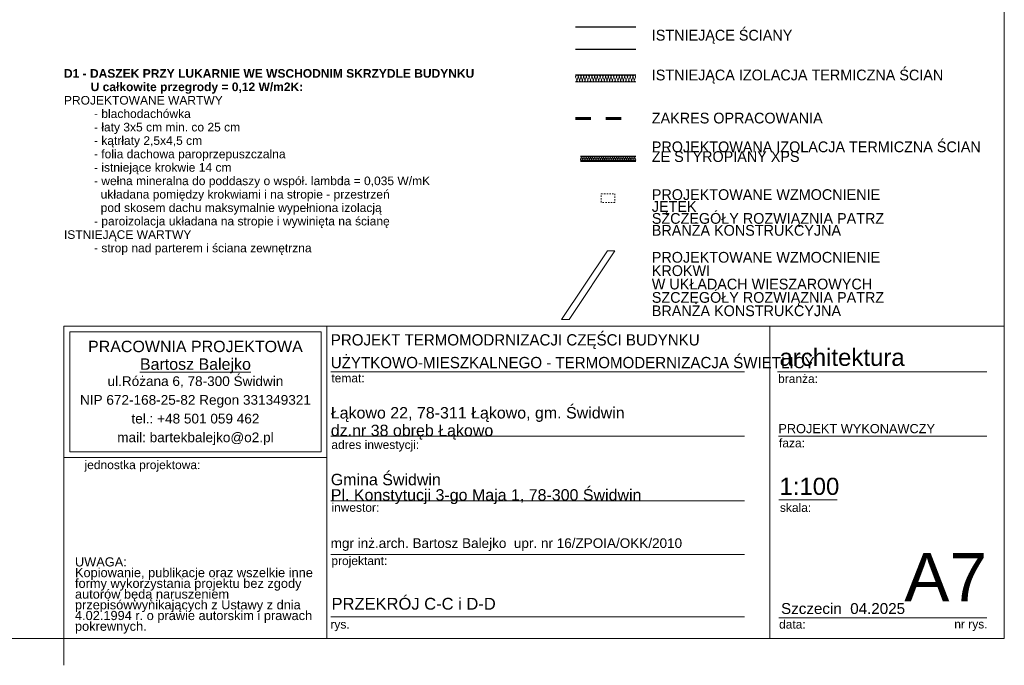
# Model space of a CAD drawing. Extents: x -723047 to -356759, y -30024 to 53940.
# Tile 37 of 121: x -649357 to -631033, y -27077 to -15064. Entities that reach past the tile are written whole.
import ezdxf

# ---------------------------------------------------------------- set-up
doc = ezdxf.new("R2010")
doc.units = 0
doc.header["$MEASUREMENT"] = 0
doc.linetypes.add('Dashed', pattern=[564.444447, 282.222223, -282.222223])
doc.linetypes.add('Hidden Line', pattern=[50, 25, -25])
for name, color, linetype, lineweight in [('Arch konstrukcja dachu_Nr_Pióra__46', 5, 'Continuous', 13), ('Arch opisy_Nr_Pióra__6', 7, 'Continuous', 13), ('ARCH TABELA_Nr_Pióra__1', 7, 'Continuous', 25), ('ARCH TABELA_Nr_Pióra__21', 7, 'Continuous', 9), ('ARCH TABELA_Nr_Pióra__7', 7, 'Continuous', 13), ('INWENT OPISY_Nr_Pióra__21', 7, 'Continuous', 9), ('INWENT.ŚCIANY_Nr_Pióra__1', 7, 'Continuous', 25), ('INWENT.ŚCIANY_Nr_Pióra__20', 1, 'Continuous', 60), ('INWENT.ŚCIANY_Nr_Pióra__21', 7, 'Continuous', 9)]:
    doc.layers.add(name, color=color, linetype=linetype, lineweight=lineweight)
doc.layers.add('Inwent Izolacje', color=7, linetype='Continuous')
for name, color, linetype, lineweight, true_color in [('Inwent Izolacje_Nr_Pióra__2', 7, 'Continuous', 13, 0x7f7f7f), ('Inwent Izolacje_Nr_Pióra__29', 7, 'Continuous', 9, 0x3dad99), ('INWENT.ŚCIANY_Nr_Pióra__3', 7, 'Continuous', 13, 0xff6600)]:
    doc.layers.add(name, color=color, linetype=linetype, lineweight=lineweight, true_color=true_color)
doc.styles.add('GENERATED_STYLE_11', font='arial.ttf')
doc.styles.add('GENERATED_STYLE_4', font='txt')
doc.styles.add('GENERATED_STYLE_6', font='arial.ttf')
doc.styles.add('GENERATED_STYLE_7', font='arial.ttf')
doc.styles.add('GENERATED_STYLE_8', font='arial.ttf')

# ---------------------------------------------------------------- blocks, each defined once
blk = doc.blocks.new('Izolacja cieplna 14_264', base_point=(-639013, -16218))
at = {"layer": 'Inwent Izolacje_Nr_Pióra__2', "linetype": 'Continuous'}
for p, q in [((-639011, -16134), (-638990, -16183)), ((-638985, -16183), (-638964, -16134)), ((-638960, -16134), (-638939, -16183)), ((-638935, -16183), (-638913, -16134)), ((-638909, -16134), (-638888, -16183)), ((-638884, -16183), (-638862, -16134)), ((-638858, -16134), (-638837, -16183)), ((-638833, -16183), (-638812, -16134)), ((-638807, -16134), (-638786, -16183)), ((-638782, -16183), (-638761, -16134)), ((-638756, -16134), (-638735, -16183)), ((-638731, -16183), (-638710, -16134)), ((-638705, -16134), (-638684, -16183)), ((-638680, -16183), (-638659, -16134)), ((-638655, -16134), (-638633, -16183)), ((-638629, -16183), (-638608, -16134)), ((-638604, -16134), (-638582, -16183)), ((-638578, -16183), (-638557, -16134)), ((-638553, -16134), (-638532, -16183)), ((-638527, -16183), (-638506, -16134)), ((-638502, -16134), (-638481, -16183)), ((-638476, -16183), (-638455, -16134)), ((-638451, -16134), (-638430, -16183)), ((-638425, -16183), (-638404, -16134)), ((-638400, -16134), (-638379, -16183)), ((-638375, -16183), (-638353, -16134)), ((-638349, -16134), (-638328, -16183)), ((-638324, -16183), (-638302, -16134)), ((-638298, -16134), (-638277, -16183)), ((-638273, -16183), (-638252, -16134)), ((-638247, -16134), (-638226, -16183)), ((-638222, -16183), (-638201, -16134)), ((-638196, -16134), (-638175, -16183)), ((-638171, -16183), (-638150, -16134)), ((-638145, -16134), (-638124, -16183)), ((-638120, -16183), (-638099, -16134)), ((-638095, -16134), (-638073, -16183)), ((-638069, -16183), (-638048, -16134)), ((-638044, -16134), (-638022, -16183)), ((-638018, -16183), (-637997, -16134)), ((-637993, -16134), (-637972, -16183)), ((-637967, -16183), (-637946, -16134)), ((-637942, -16134), (-637921, -16183)), ((-637916, -16183), (-637895, -16134))]:
    blk.add_line(p, q, dxfattribs=at)
for centre, start_param, end_param in [((-638988, -16124), 4.299595, 8.266775), ((-638937, -16124), 4.299595, 8.266775), ((-638886, -16124), 4.299595, 8.266775), ((-638835, -16124), 4.299595, 8.266775), ((-638784, -16124), 4.299595, 8.266775), ((-638733, -16124), 4.299595, 8.266775), ((-638682, -16124), 4.299595, 8.266775), ((-638631, -16124), 4.299595, 8.266775), ((-638580, -16124), 4.299595, 8.266775), ((-638529, -16124), 4.299595, 8.266775), ((-638479, -16124), 4.299595, 8.266775), ((-638428, -16124), 4.299595, 8.266775), ((-638377, -16124), 4.299595, 8.266775), ((-638326, -16124), 4.299595, 8.266775), ((-638275, -16124), 4.299595, 8.266775), ((-638224, -16124), 4.299595, 8.266775), ((-638173, -16124), 4.299595, 8.266775), ((-638122, -16124), 4.299595, 8.266775), ((-638071, -16124), 4.299595, 8.266775), ((-638020, -16124), 4.299595, 8.266775), ((-637969, -16124), 4.299595, 8.266775), ((-637919, -16124), 4.299595, 8.266775), ((-639013, -16193), 3.141593, 5.125182), ((-638962, -16193), 1.158004, 5.125183), ((-638911, -16193), 1.158004, 5.125183), ((-638860, -16193), 1.158004, 5.125183), ((-638809, -16193), 1.158004, 5.125183), ((-638759, -16193), 1.158004, 5.125183), ((-638708, -16193), 1.158004, 5.125183), ((-638657, -16193), 1.158004, 5.125183), ((-638606, -16193), 1.158004, 5.125183), ((-638555, -16193), 1.158004, 5.125183), ((-638504, -16193), 1.158004, 5.125183), ((-638453, -16193), 1.158004, 5.125183), ((-638402, -16193), 1.158004, 5.125183), ((-638351, -16193), 1.158004, 5.125183), ((-638300, -16193), 1.158004, 5.125183), ((-638249, -16193), 1.158004, 5.125183), ((-638199, -16193), 1.158004, 5.125183), ((-638148, -16193), 1.158004, 5.125183), ((-638097, -16193), 1.158004, 5.125183), ((-638046, -16193), 1.158004, 5.125183), ((-637995, -16193), 1.158004, 5.125183), ((-637944, -16193), 1.158004, 5.125183), ((-637893, -16193), 1.158004, 3.141593)]:
    blk.add_ellipse(centre, major_axis=(0, 25.5), ratio=0.997382, start_param=start_param, end_param=end_param, dxfattribs=at)
blk = doc.blocks.new('Izolacja cieplna 14_269', base_point=(-637893, -17601))
at = {"layer": 'Inwent Izolacje_Nr_Pióra__29', "linetype": 'Continuous'}
for p, q in [((-638907, -17625), (-638921, -17657)), ((-638890, -17657), (-638904, -17625)), ((-638873, -17625), (-638887, -17657)), ((-638855, -17657), (-638870, -17625)), ((-638838, -17625), (-638852, -17657)), ((-638821, -17657), (-638835, -17625)), ((-638804, -17625), (-638818, -17657)), ((-638787, -17657), (-638801, -17625)), ((-638770, -17625), (-638784, -17657)), ((-638752, -17657), (-638767, -17625)), ((-638735, -17625), (-638750, -17657)), ((-638718, -17657), (-638732, -17625)), ((-638701, -17625), (-638715, -17657)), ((-638684, -17657), (-638698, -17625)), ((-638667, -17625), (-638681, -17657)), ((-638649, -17657), (-638664, -17625)), ((-638632, -17625), (-638647, -17657)), ((-638615, -17657), (-638629, -17625)), ((-638598, -17625), (-638612, -17657)), ((-638581, -17657), (-638595, -17625)), ((-638564, -17625), (-638578, -17657)), ((-638547, -17657), (-638561, -17625)), ((-638529, -17625), (-638544, -17657)), ((-638512, -17657), (-638526, -17625)), ((-638495, -17625), (-638509, -17657)), ((-638478, -17657), (-638492, -17625)), ((-638461, -17625), (-638475, -17657)), ((-638444, -17657), (-638458, -17625)), ((-638426, -17625), (-638441, -17657)), ((-638409, -17657), (-638424, -17625)), ((-638392, -17625), (-638406, -17657)), ((-638375, -17657), (-638389, -17625)), ((-638358, -17625), (-638372, -17657)), ((-638341, -17657), (-638355, -17625)), ((-638323, -17625), (-638338, -17657)), ((-638306, -17657), (-638321, -17625)), ((-638289, -17625), (-638303, -17657)), ((-638272, -17657), (-638286, -17625)), ((-638255, -17625), (-638269, -17657)), ((-638238, -17657), (-638252, -17625)), ((-638221, -17625), (-638235, -17657)), ((-638203, -17657), (-638218, -17625)), ((-638186, -17625), (-638200, -17657)), ((-638169, -17657), (-638183, -17625)), ((-638152, -17625), (-638166, -17657)), ((-638135, -17657), (-638149, -17625)), ((-638118, -17625), (-638132, -17657)), ((-638100, -17657), (-638115, -17625)), ((-638083, -17625), (-638098, -17657)), ((-638066, -17657), (-638080, -17625)), ((-638049, -17625), (-638063, -17657)), ((-638032, -17657), (-638046, -17625)), ((-638015, -17625), (-638029, -17657)), ((-637997, -17657), (-638012, -17625)), ((-637980, -17625), (-637995, -17657)), ((-637963, -17657), (-637977, -17625)), ((-637946, -17625), (-637960, -17657)), ((-637929, -17657), (-637943, -17625)), ((-637912, -17625), (-637926, -17657)), ((-637894, -17657), (-637909, -17625))]:
    blk.add_line(p, q, dxfattribs=at)
for centre, start_param, end_param in [((-638905, -17664), 5.870392, 9.837571), ((-638923, -17618), 2.7288, 4.712389), ((-638888, -17618), 2.7288, 6.695979), ((-638871, -17664), 5.870392, 9.837571), ((-638854, -17618), 2.7288, 6.695979), ((-638837, -17664), 5.870392, 9.837571), ((-638820, -17618), 2.7288, 6.695979), ((-638802, -17664), 5.870392, 9.837571), ((-638785, -17618), 2.7288, 6.695979), ((-638768, -17664), 5.870392, 9.837571), ((-638751, -17618), 2.7288, 6.695979), ((-638734, -17664), 5.870392, 9.837571), ((-638717, -17618), 2.7288, 6.695979), ((-638699, -17664), 5.870392, 9.837571), ((-638682, -17618), 2.7288, 6.695979), ((-638665, -17664), 5.870392, 9.837571), ((-638648, -17618), 2.7288, 6.695979), ((-638631, -17664), 5.870392, 9.837571), ((-638614, -17618), 2.7288, 6.695979), ((-638597, -17664), 5.870392, 9.837571), ((-638579, -17618), 2.7288, 6.695979), ((-638562, -17664), 5.870392, 9.837571), ((-638545, -17618), 2.7288, 6.695979), ((-638528, -17664), 5.870392, 9.837571), ((-638511, -17618), 2.7288, 6.695979), ((-638494, -17664), 5.870392, 9.837571), ((-638476, -17618), 2.7288, 6.695979), ((-638459, -17664), 5.870392, 9.837571), ((-638442, -17618), 2.7288, 6.695979), ((-638425, -17664), 5.870392, 9.837571), ((-638408, -17618), 2.7288, 6.695979), ((-638391, -17664), 5.870392, 9.837571), ((-638373, -17618), 2.7288, 6.695979), ((-638356, -17664), 5.870392, 9.837571), ((-638339, -17618), 2.7288, 6.695979), ((-638322, -17664), 5.870392, 9.837571), ((-638305, -17618), 2.7288, 6.695979), ((-638288, -17664), 5.870392, 9.837571), ((-638271, -17618), 2.7288, 6.695979), ((-638253, -17664), 5.870392, 9.837571), ((-638236, -17618), 2.7288, 6.695979), ((-638219, -17664), 5.870392, 9.837571), ((-638202, -17618), 2.7288, 6.695979), ((-638185, -17664), 5.870392, 9.837571), ((-638168, -17618), 2.7288, 6.695979), ((-638150, -17664), 5.870392, 9.837571), ((-638133, -17618), 2.7288, 6.695979), ((-638116, -17664), 5.870392, 9.837571), ((-638099, -17618), 2.7288, 6.695979), ((-638082, -17664), 5.870392, 9.837571), ((-638065, -17618), 2.7288, 6.695979), ((-638047, -17664), 5.870392, 9.837571), ((-638030, -17618), 2.7288, 6.695979), ((-638013, -17664), 5.870392, 9.837571), ((-637996, -17618), 2.7288, 6.695979), ((-637979, -17664), 5.870392, 9.837571), ((-637962, -17618), 2.7288, 6.695979), ((-637945, -17664), 5.870392, 9.837571), ((-637927, -17618), 2.7288, 6.695979), ((-637910, -17664), 5.870392, 9.837571), ((-637893, -17618), 4.712389, 6.695979)]:
    blk.add_ellipse(centre, major_axis=(-17.2, 0), ratio=0.991596, start_param=start_param, end_param=end_param, dxfattribs=at)

msp = doc.modelspace()

# ---------------------------------------------------------------- linework, layer by layer
at = {"layer": 'Arch konstrukcja dachu_Nr_Pióra__46', "linetype": 'Hidden Line'}
for p, q in [((-638532.8, -18462.3), (-638532.8, -18302.3)), ((-638532.8, -18302.3), (-638282.8, -18302.3)), ((-638282.8, -18302.3), (-638282.8, -18462.3)), ((-638282.8, -18462.3), (-638532.8, -18462.3))]:
    msp.add_line(p, q, dxfattribs=at)
at = {"layer": 'Arch konstrukcja dachu_Nr_Pióra__46', "linetype": 'Continuous'}
for p, q in [((-639273.2, -20643.6), (-638417.4, -19363.6)), ((-639130, -20643.6), (-638282.8, -19363.6)), ((-638417.4, -19363.6), (-638282.8, -19363.6)), ((-639273.2, -20643.6), (-639130, -20643.6))]:
    msp.add_line(p, q, dxfattribs=at)
at = {"layer": 'ARCH TABELA_Nr_Pióra__21', "linetype": 'Continuous'}
for p, q in [((-631033, 1872.9), (-631033, -26577.1)), ((-648533, -26577.1), (-648533, -20765.9)), ((-648533, -20765.9), (-643639.3, -20765.9)), ((-648533, -23212.7), (-648533, -20765.9)), ((-648533, -20765.9), (-631033, -20765.9)), ((-648426.6, -23106.3), (-648426.6, -20872.3)), ((-648426.6, -20872.3), (-643745.7, -20872.3)), ((-643745.7, -23106.3), (-643745.7, -20872.3)), ((-643639.3, -20765.9), (-643639.3, -26577.1)), ((-643639.3, -23212.7), (-643639.3, -20765.9)), ((-635394.7, -20765.9), (-635394.7, -26577.1)), ((-631033, -20765.9), (-631033, -26577.1)), ((-643639.3, -26577.1), (-643639.3, -21165.9)), ((-643567.1, -21615.9), (-635867.3, -21615.9)), ((-635255.3, -21615.9), (-631356, -21615.9)), ((-643567.1, -22815.9), (-635867.3, -22815.9)), ((-635237.9, -22815.9), (-631356, -22815.9)), ((-648533, -23212.7), (-643639.3, -23212.7)), ((-648426.6, -23106.3), (-643745.7, -23106.3)), ((-635226.1, -23998.6), (-634146.5, -23998.6)), ((-643567.1, -24015.9), (-635867.3, -24015.9)), ((-643567.1, -25015.9), (-635867.3, -25015.9)), ((-643567.1, -26177.1), (-635867.3, -26177.1)), ((-635226.1, -26194.7), (-632944.3, -26194.7)), ((-632944.3, -26194.7), (-631356, -26194.7)), ((-631033, -26577.1), (-671783, -26577.1)), ((-648533, -27077.1), (-648533, -26577.1)), ((-648533, -26577.1), (-643639.3, -26577.1)), ((-631033, -26577.1), (-643639.3, -26577.1))]:
    msp.add_line(p, q, dxfattribs=at)
at = {"layer": 'INWENT.ŚCIANY_Nr_Pióra__1', "linetype": 'Continuous'}
for p, q in [((-639013, -15198.4), (-637893, -15198.4)), ((-637893, -15618.4), (-639013, -15618.4)), ((-637893, -16098.4), (-639013, -16098.4)), ((-638922.6, -17601), (-637893, -17601))]:
    msp.add_line(p, q, dxfattribs=at)
at = {"layer": 'INWENT.ŚCIANY_Nr_Pióra__20', "linetype": 'Dashed'}
msp.add_line((-639013, -16899.7), (-637893, -16899.7), dxfattribs=at)
at = {"layer": 'INWENT.ŚCIANY_Nr_Pióra__21', "linetype": 'Continuous'}
for p, q in [((-638922.6, -17681), (-637893, -17681)), ((-638922.6, -17701), (-637893, -17701))]:
    msp.add_line(p, q, dxfattribs=at)
at = {"layer": 'INWENT.ŚCIANY_Nr_Pióra__3', "linetype": 'Continuous'}
msp.add_line((-639013, -16218.4), (-637893, -16218.4), dxfattribs=at)

# ---------------------------------------------------------------- block references
at = {"layer": 'Inwent Izolacje', "color": 104, "linetype": 'Continuous', "lineweight": 13, "true_color": 0x029e21}
for name, p in [('Izolacja cieplna 14_264', (-639013, -16218.4)), ('Izolacja cieplna 14_269', (-637893, -17601))]:
    msp.add_blockref(name, p, dxfattribs=at)

# ---------------------------------------------------------------- texts
at = {"layer": 'Arch opisy_Nr_Pióra__6', "linetype": 'Continuous', "insert": (-648533, -15983), "char_height": 160, "width": 9728.552, "attachment_point": 1, "line_spacing_factor": 0.936976, "style": 'GENERATED_STYLE_11'}
msp.add_mtext('\\A1;{\\fArial|b1|i0|c0|p38;D1 - DASZEK PRZY LUKARNIE WE WSCHODNIM SKRZYDLE BUDYNKU\\P        U całkowite przegrody = 0,12 W/m2K:\\P\\fArial|b0|i0|c0|p38;PROJEKTOWANE WARTWY\\P         - blachodachówka\\P         - łaty 3x5 cm min. co 25 cm\\P         - kątrłaty 2,5x4,5 cm\\P         - folia dachowa paroprzepuszczalna\\P         - istniejące krokwie 14 cm\\P         - wełna mineralna do poddaszy o współ. lambda = 0,035 W/mK\\P           układana pomiędzy krokwiami i na stropie - przestrzeń \\P           pod skosem dachu maksymalnie wypełniona izolacją \\P         - paroizolacja układana na stropie i wywinięta na ścianę\\PISTNIEJĄCE WARTWY \\P         - strop nad parterem i ściana zewnętrzna}', dxfattribs=at)
at = {"layer": 'ARCH TABELA_Nr_Pióra__1', "linetype": 'Continuous', "insert": (-643567.1, -21551.7), "char_height": 210, "attachment_point": 7, "line_spacing_factor": 1.207243, "style": 'GENERATED_STYLE_4'}
msp.add_mtext('{\\pt22542.5;PROJEKT TERMOMODRNIZACJI CZĘŚCI BUDYNKU \\P\\pt22542.5;UŻYTKOWO-MIESZKALNEGO - TERMOMODERNIZACJA ŚWIETLICY}', dxfattribs=at)
at = {"layer": 'ARCH TABELA_Nr_Pióra__1', "linetype": 'Continuous', "attachment_point": 1}
for s, insert, char_height, style in [('{PROJEKT WYKONAWCZY}', (-635237.9, -22587.6), 170, 'GENERATED_STYLE_6'), ('{PRZEKRÓJ C-C i D-D}', (-643553.3, -25821.8), 220, 'GENERATED_STYLE_8')]:
    msp.add_mtext(s, dxfattribs=dict(at, insert=insert, char_height=char_height, style=style))
at = {"layer": 'ARCH TABELA_Nr_Pióra__21', "linetype": 'Continuous', "insert": (-643567.1, -24077.2), "char_height": 212.766, "attachment_point": 7, "line_spacing_factor": 0.807442, "style": 'GENERATED_STYLE_6'}
msp.add_mtext('{Gmina Świdwin\\PPl. Konstytucji 3-go Maja 1, 78-300 Świdwin}', dxfattribs=at)
at = {"layer": 'ARCH TABELA_Nr_Pióra__7', "linetype": 'Continuous', "char_height": 212.766}
for s, insert, attachment_point, line_spacing_factor, style in [('{PRACOWNIA PROJEKTOWA\\P\\LBartosz Balejko}', (-646086.2, -21037.2), 2, 0.926719, 'GENERATED_STYLE_7'), ('{Łąkowo 22, 78-311 Łąkowo, gm. Świdwin\\Pdz.nr 38 obręb Łąkowo}', (-643567.1, -22877.2), 7, 0.92536, 'GENERATED_STYLE_6')]:
    msp.add_mtext(s, dxfattribs=dict(at, insert=insert, attachment_point=attachment_point, line_spacing_factor=line_spacing_factor, style=style))
at = {"layer": 'ARCH TABELA_Nr_Pióra__7', "linetype": 'Continuous', "style": 'GENERATED_STYLE_6'}
for s, insert, char_height, attachment_point in [('{architektura}', (-635216.7, -21186.2), 319.16, 1), ('{temat:}', (-643556.4, -21652.4), 159.58, 1), ('{branża:}', (-635243.5, -21664.6), 159.58, 1), ('{adres inwestycji:}', (-643556.4, -22892), 159.58, 1), ('{faza:}', (-635226.1, -22860.9), 159.58, 1), ('{jednostka projektowa:}', (-648150, -23267.3), 159.58, 1), ('{1:100}', (-635218.8, -23587.3), 319.16, 1), ('{inwestor:}', (-643556.4, -24060.9), 159.58, 1), ('{skala:}', (-635208.4, -24062.8), 159.58, 1), ('{mgr inż.arch. Bartosz Balejko  upr. nr 16/ZPOIA/OKK/2010}', (-643569.3, -24714), 180, 1), ('{projektant:}', (-643556.4, -25052.4), 159.58, 1), ('{A7}', (-631356, -24986.1), 900, 3), ('{Szczecin  04.2025}', (-635187.4, -25919.7), 202.128, 1), ('{rys.}', (-643574.3, -26234.2), 159.58, 1), ('{data:}', (-635224.7, -26234.2), 159.58, 1), ('{nr rys.}', (-631963.9, -26231.1), 159.58, 1)]:
    msp.add_mtext(s, dxfattribs=dict(at, insert=insert, char_height=char_height, attachment_point=attachment_point))
for s, insert, char_height, width, attachment_point, line_spacing_factor in [('{ul.Różana 6, 78-300 Świdwin\\PNIP 672-168-25-82 Regon 331349321\\Ptel.: +48 501 059 462\\Pmail: bartekbalejko@o2.pl}', (-646086.2, -21699.2), 180.852, 4680.851, 2, 1.156383), ('{UWAGA:\\PKopiowanie, publikacje oraz wszelkie inne formy wykorzystania projektu bez zgody autorów będą naruszeniem przepisówwynikających z Ustawy z dnia 4.02.1994 r. o prawie autorskim i prawach pokrewnych.}', (-648327.9, -25067.3), 170.2128, 4483.408, 1, 0.703415)]:
    msp.add_mtext(s, dxfattribs=dict(at, insert=insert, char_height=char_height, width=width, attachment_point=attachment_point, line_spacing_factor=line_spacing_factor))
at = {"layer": 'INWENT OPISY_Nr_Pióra__21', "linetype": 'Continuous', "char_height": 200, "attachment_point": 1, "style": 'GENERATED_STYLE_4'}
for s, insert in [('{ISTNIEJĄCE ŚCIANY}', (-637593, -15251.5)), ('{ISTNIEJĄCA IZOLACJA TERMICZNA ŚCIAN}', (-637593, -15992.8)), ('{ZAKRES OPRACOWANIA}', (-637593, -16794.2))]:
    msp.add_mtext(s, dxfattribs=dict(at, insert=insert))
for s, insert, width, line_spacing_factor in [('{PROJEKTOWANA IZOLACJA TERMICZNA ŚCIAN\\PZE STYROPIANY XPS}', (-637593, -17329.4), 6275.332, 0.543408), ('{PROJEKTOWANE WZMOCNIENIE JĘTEK\\PSZCZEGÓŁY ROZWIĄZNIA PATRZ \\PBRANŻA KONSTRUKCYJNA}', (-637593, -18218.3), 4861.522, 0.664862), ('{PROJEKTOWANE WZMOCNIENIE KROKWI\\PW UKŁADACH WIESZAROWYCH\\PSZCZEGÓŁY ROZWIĄZNIA PATRZ \\PBRANŻA KONSTRUKCYJNA}', (-637593, -19385.1), 4861.522, 0.74626)]:
    msp.add_mtext(s, dxfattribs=dict(at, insert=insert, width=width, line_spacing_factor=line_spacing_factor))

doc.saveas('drawing.dxf')
